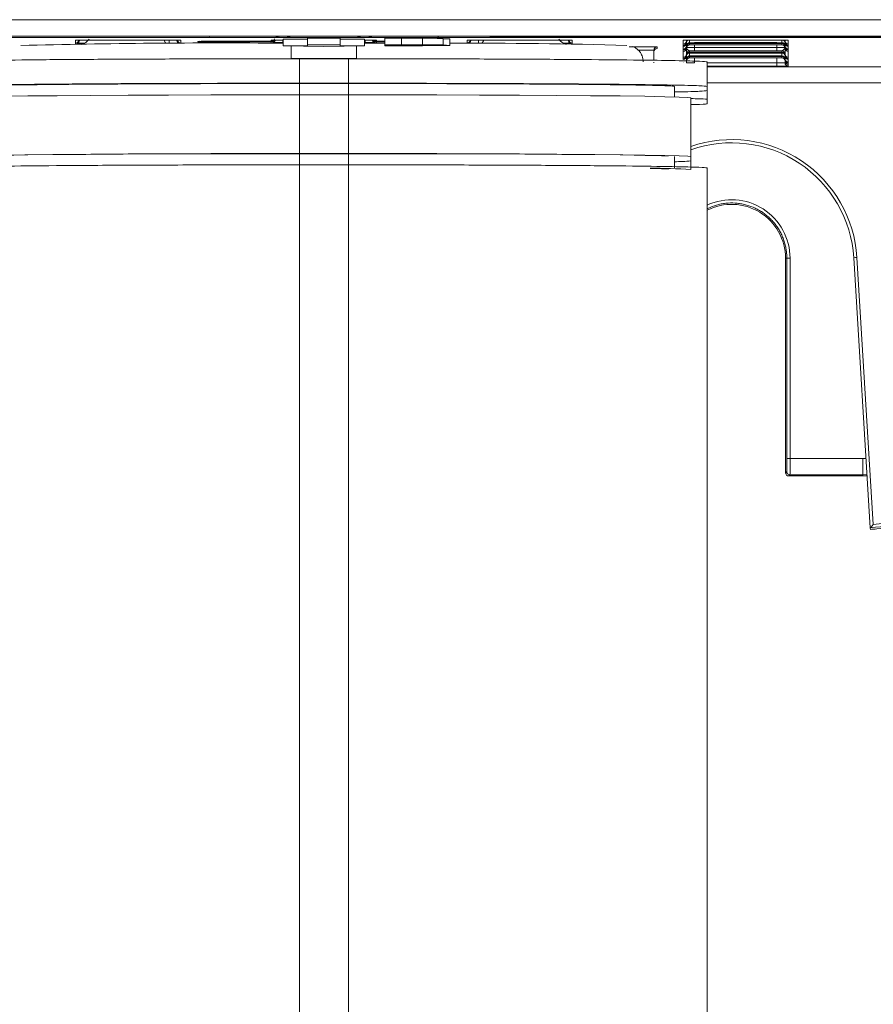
# Model space of a CAD drawing. Header units: millimetres. Extents: x 0 to 2100, y 0 to 1485.
# Tile 23 of 65: x 533 to 585, y 860 to 920. Entities that reach past the tile are written whole.
import ezdxf

# ---------------------------------------------------------------- set-up
doc = ezdxf.new("R2010")
doc.units = ezdxf.units.MM
doc.header["$LTSCALE"] = 5

msp = doc.modelspace()

# ---------------------------------------------------------------- linework, layer by layer
at = {"color": 7, "linetype": 'Continuous', "lineweight": 15}
for p, q in [((517.496, 920.122), (642.434, 920.122)), ((641.711, 919.122), (517.463, 919.122)), ((527.088, 919.038), (544.764, 919.038)), ((536.545, 918.693), (536.545, 918.864)), ((536.545, 918.692), (536.545, 918.693)), ((536.745, 918.817), (536.745, 918.733)), ((537.245, 918.87), (542.293, 918.87)), ((542.793, 918.817), (542.793, 918.819)), ((542.793, 918.733), (542.793, 918.817)), ((542.964, 918.866), (542.972, 918.865)), ((542.993, 918.864), (542.993, 918.693)), ((542.993, 918.693), (542.993, 918.692)), ((544.045, 918.793), (544.07, 918.795)), ((544.045, 918.767), (544.045, 918.793)), ((544.745, 918.799), (548.545, 918.799)), ((548.545, 918.76), (544.745, 918.76)), ((544.768, 919.11), (544.764, 919.038)), ((544.768, 919.11), (548.519, 919.11)), ((548.545, 918.799), (548.545, 918.864)), ((548.545, 918.693), (548.545, 918.76)), ((548.545, 918.692), (548.545, 918.693)), ((548.745, 918.817), (548.745, 918.736)), ((548.977, 919.107), (548.977, 919.107)), ((548.998, 919.105), (549.002, 919.038)), ((549.002, 919.038), (549.536, 919.038)), ((549.245, 918.87), (549.269, 918.87)), ((550.769, 918.921), (549.269, 918.921)), ((549.269, 918.521), (549.269, 918.921)), ((549.536, 919.038), (549.54, 919.105)), ((550.019, 919.11), (553.519, 919.11)), ((552.769, 918.982), (550.769, 918.982)), ((550.769, 918.582), (550.769, 918.982)), ((552.769, 918.582), (552.769, 918.982)), ((554.269, 918.921), (552.769, 918.921)), ((553.973, 919.107), (553.998, 919.105)), ((553.998, 919.105), (554.002, 919.038)), ((554.002, 919.038), (554.536, 919.038)), ((554.269, 918.521), (554.269, 918.921)), ((554.269, 918.87), (554.293, 918.87)), ((554.293, 918.683), (555.502, 918.682)), ((554.536, 919.038), (554.54, 919.105)), ((554.793, 918.817), (554.793, 918.819)), ((554.793, 918.736), (554.793, 918.817)), ((554.964, 918.866), (554.972, 918.865)), ((554.993, 918.864), (554.993, 918.799)), ((554.993, 918.799), (555.502, 918.799)), ((554.993, 918.76), (554.993, 918.693)), ((554.993, 918.693), (554.993, 918.692)), ((555.019, 919.11), (558.77, 919.11)), ((555.502, 918.985), (556.519, 918.985)), ((555.502, 918.585), (555.502, 918.985)), ((556.519, 918.585), (556.519, 918.985)), ((557.814, 918.584), (557.814, 918.984)), ((558.774, 919.038), (558.77, 919.11)), ((558.774, 919.038), (669.764, 919.038)), ((559.084, 918.571), (559.084, 918.971)), ((559.491, 918.546), (559.491, 918.946)), ((559.493, 918.793), (559.493, 918.767)), ((560.545, 918.693), (560.545, 918.864)), ((560.545, 918.692), (560.545, 918.693)), ((560.745, 918.817), (560.745, 918.733)), ((561.245, 918.87), (566.293, 918.87)), ((566.269, 919.121), (636.269, 919.121)), ((636.269, 919.046), (566.269, 919.046)), ((566.793, 918.817), (566.793, 918.819)), ((566.793, 918.733), (566.793, 918.817)), ((566.964, 918.866), (566.972, 918.865)), ((566.993, 918.864), (566.993, 918.693)), ((566.993, 918.693), (566.993, 918.692)), ((573.795, 918.864), (573.82, 918.866)), ((573.795, 918.621), (573.795, 918.864)), ((573.795, 918.62), (573.795, 918.621)), ((573.795, 918.536), (573.795, 918.62)), ((573.995, 918.817), (573.995, 918.733)), ((573.995, 918.686), (573.995, 918.684)), ((573.995, 918.684), (573.995, 918.517)), ((574.195, 918.665), (574.195, 918.581)), ((574.495, 918.87), (579.543, 918.87)), ((574.498, 918.715), (579.54, 918.715)), ((579.54, 918.665), (574.498, 918.665)), ((579.843, 918.581), (579.843, 918.665)), ((580.043, 918.733), (580.043, 918.817)), ((580.043, 918.684), (580.043, 918.686)), ((580.043, 918.517), (580.043, 918.684)), ((580.243, 918.864), (580.243, 918.621)), ((580.243, 918.621), (580.243, 918.62)), ((580.243, 918.62), (580.243, 918.536)), ((549.269, 918.521), (551.769, 918.486)), ((550.769, 918.521), (549.269, 918.521)), ((552.769, 918.582), (550.769, 918.582)), ((550.769, 918.582), (550.769, 918.521)), ((551.769, 918.486), (554.269, 918.521)), ((552.769, 918.521), (552.769, 918.582)), ((554.269, 918.521), (552.769, 918.521)), ((555.502, 918.53), (555.502, 918.585)), ((555.502, 918.585), (556.519, 918.585)), ((557.288, 918.53), (555.502, 918.53)), ((556.999, 918.576), (556.641, 918.576)), ((556.641, 918.576), (556.641, 918.563)), ((556.641, 918.563), (556.944, 918.563)), ((556.914, 918.554), (556.641, 918.554)), ((556.641, 918.554), (556.641, 918.54)), ((556.641, 918.54), (556.97, 918.54)), ((571.993, 917.633), (571.997, 918.16)), ((571.997, 918.16), (571.996, 918.251)), ((572.196, 918.45), (572.197, 918.358)), ((573.795, 918.535), (573.795, 918.536)), ((573.795, 918.488), (573.795, 918.535)), ((573.795, 918.487), (573.795, 918.488)), ((573.795, 918.32), (573.795, 918.487)), ((573.795, 918.319), (573.795, 918.32)), ((573.795, 918.272), (573.795, 918.319)), ((573.795, 918.271), (573.795, 918.272)), ((573.795, 918.187), (573.795, 918.271)), ((573.795, 918.186), (573.795, 918.187)), ((573.795, 917.818), (573.795, 918.186)), ((573.995, 918.47), (573.995, 918.468)), ((573.995, 918.468), (573.995, 918.384)), ((573.995, 918.016), (573.995, 918.015)), ((573.995, 918.015), (573.995, 917.93)), ((573.998, 918.415), (573.998, 918.418)), ((574.195, 918.212), (574.195, 918.127)), ((574.195, 918.079), (574.195, 917.911)), ((574.498, 918.581), (579.54, 918.581)), ((574.498, 918.211), (574.498, 918.411)), ((574.498, 918.411), (579.54, 918.411)), ((579.54, 918.211), (574.498, 918.211)), ((574.498, 918.128), (579.54, 918.128)), ((579.54, 918.078), (574.498, 918.078)), ((579.54, 918.211), (579.54, 918.411)), ((579.843, 918.127), (579.843, 918.212)), ((579.843, 917.911), (579.843, 918.079)), ((580.043, 918.468), (580.043, 918.47)), ((580.043, 918.384), (580.043, 918.468)), ((580.043, 918.015), (580.043, 918.016)), ((580.043, 917.93), (580.043, 918.015)), ((580.243, 918.536), (580.243, 918.535)), ((580.243, 918.535), (580.243, 918.488)), ((580.243, 918.488), (580.243, 918.487)), ((580.243, 918.487), (580.243, 918.32)), ((580.243, 918.32), (580.243, 918.319)), ((580.243, 918.319), (580.243, 918.272)), ((580.243, 918.272), (580.243, 918.271)), ((580.243, 918.271), (580.243, 918.187)), ((580.243, 918.187), (580.243, 918.186)), ((580.243, 918.186), (580.243, 917.818)), ((553.769, 917.744), (549.769, 917.744)), ((550.269, 917.726), (550.269, 916.226)), ((553.269, 917.726), (550.269, 917.726)), ((553.269, 917.726), (553.269, 916.226)), ((571.991, 917.476), (571.992, 917.525)), ((573.795, 917.818), (573.795, 917.818)), ((573.795, 917.733), (573.795, 917.818)), ((573.795, 917.732), (573.795, 917.733)), ((573.795, 917.685), (573.795, 917.732)), ((573.795, 917.684), (573.795, 917.685)), ((573.795, 917.517), (573.795, 917.517)), ((573.795, 917.468), (573.795, 917.469)), ((573.995, 917.882), (573.995, 917.714)), ((574.195, 917.863), (574.195, 917.778)), ((574.498, 917.912), (579.54, 917.912)), ((579.54, 917.862), (574.498, 917.862)), ((574.498, 917.779), (579.54, 917.779)), ((575.269, 917.534), (575.269, 917.334)), ((579.543, 917.273), (579.543, 917.473)), ((579.843, 917.778), (579.843, 917.863)), ((580.043, 917.882), (580.043, 917.883)), ((580.043, 917.714), (580.043, 917.882)), ((580.043, 917.666), (580.043, 917.667)), ((580.043, 917.581), (580.043, 917.666)), ((580.243, 917.818), (580.243, 917.733)), ((580.243, 917.818), (580.243, 917.818)), ((580.243, 917.733), (580.243, 917.732)), ((580.243, 917.732), (580.243, 917.685)), ((580.243, 917.685), (580.243, 917.684)), ((580.243, 917.684), (580.243, 917.517)), ((580.243, 917.517), (580.243, 917.469)), ((580.243, 917.517), (580.243, 917.517)), ((580.243, 917.469), (580.243, 917.468)), ((580.243, 917.468), (580.243, 917.384)), ((575.269, 917.334), (575.269, 916.034)), ((580.243, 917.384), (580.243, 917.383)), ((580.243, 917.383), (580.243, 917.279)), ((550.269, 916.226), (553.269, 916.226)), ((550.269, 916.209), (553.269, 916.209)), ((573.269, 915.39), (573.269, 916.034)), ((575.269, 916.034), (575.269, 915.772)), ((575.269, 915.772), (575.269, 915.231)), ((550.269, 911.918), (550.269, 915.518)), ((550.269, 915.518), (553.269, 915.518)), ((553.269, 911.918), (553.269, 915.518)), ((574.269, 911.734), (574.269, 915.334)), ((575.269, 915.231), (575.269, 914.97)), ((550.269, 911.918), (553.269, 911.918)), ((550.269, 911.909), (553.269, 911.909)), ((573.269, 911.034), (573.269, 911.734)), ((574.269, 911.734), (574.269, 911.473)), ((574.269, 910.932), (574.269, 911.473)), ((550.269, 911.226), (550.269, 792.731)), ((550.269, 911.226), (553.269, 911.226)), ((553.269, 911.226), (553.269, 792.731)), ((575.269, 911.034), (575.269, 792.539)), ((580.069, 905.503), (580.153, 905.503)), ((580.069, 905.503), (580.069, 892.353)), ((580.152, 893.223), (580.153, 905.503)), ((580.353, 905.501), (580.352, 893.221)), ((585.268, 888.973), (584.255, 905.534)), ((584.455, 905.542), (585.455, 889.18)), ((580.352, 893.221), (584.819, 893.221)), ((584.819, 892.23), (584.819, 893.221)), ((580.069, 892.353), (580.145, 892.43)), ((580.345, 892.23), (580.269, 892.153)), ((580.269, 892.153), (584.819, 892.153)), ((584.819, 892.23), (580.345, 892.23)), ((584.819, 892.153), (584.819, 892.23)), ((585.073, 892.158), (584.819, 892.153)), ((585.268, 888.973), (585.268, 888.973)), ((585.268, 888.973), (585.274, 888.879))]:
    msp.add_line(p, q, dxfattribs=at)
at = {"color": 8, "linetype": 'Continuous', "lineweight": 15}
for p, q in [((640.517, 919.032), (527.264, 919.032)), ((536.545, 918.864), (536.566, 918.865)), ((536.545, 918.626), (536.545, 918.692)), ((536.745, 918.89), (536.745, 918.819)), ((536.745, 918.691), (536.745, 918.744)), ((536.745, 918.733), (536.745, 918.691)), ((537.246, 918.87), (537.246, 918.795)), ((542.082, 918.687), (542.293, 918.687)), ((542.293, 918.687), (542.292, 918.87)), ((542.293, 918.668), (542.293, 918.687)), ((542.793, 918.819), (542.793, 918.89)), ((542.793, 918.744), (542.793, 918.691)), ((542.793, 918.729), (542.793, 918.733)), ((542.993, 918.864), (542.968, 918.866)), ((542.993, 918.692), (542.993, 918.671)), ((544.745, 918.76), (544.745, 918.799)), ((548.545, 918.864), (548.566, 918.865)), ((548.545, 918.76), (548.545, 918.799)), ((548.545, 918.683), (548.545, 918.692)), ((548.745, 918.89), (548.745, 918.819)), ((548.973, 919.107), (548.998, 919.105)), ((549.245, 918.731), (549.245, 918.87)), ((549.245, 918.731), (549.245, 918.683)), ((549.245, 918.731), (549.269, 918.731)), ((549.565, 919.107), (549.54, 919.105)), ((554.269, 918.731), (554.293, 918.731)), ((554.293, 918.731), (554.293, 918.871)), ((554.293, 918.731), (554.293, 918.683)), ((554.54, 919.105), (554.565, 919.107)), ((554.793, 918.819), (554.793, 918.89)), ((554.993, 918.864), (554.968, 918.866)), ((554.993, 918.799), (554.993, 918.76)), ((555.502, 918.76), (554.993, 918.76)), ((554.993, 918.692), (554.993, 918.683)), ((560.566, 918.865), (560.545, 918.864)), ((560.545, 918.671), (560.545, 918.692)), ((560.745, 918.89), (560.745, 918.819)), ((560.745, 918.691), (560.745, 918.744)), ((560.745, 918.733), (560.745, 918.729)), ((561.246, 918.87), (561.245, 918.687)), ((561.245, 918.687), (561.245, 918.668)), ((561.245, 918.687), (561.456, 918.687)), ((566.269, 919.121), (566.269, 919.046)), ((566.292, 918.795), (566.292, 918.87)), ((566.793, 918.819), (566.793, 918.89)), ((566.793, 918.744), (566.793, 918.691)), ((566.793, 918.691), (566.793, 918.733)), ((566.968, 918.866), (566.993, 918.864)), ((566.993, 918.692), (566.993, 918.626)), ((573.995, 918.868), (573.995, 918.819)), ((573.995, 918.733), (573.995, 918.686)), ((574.195, 918.87), (574.195, 918.714)), ((574.498, 918.665), (574.498, 918.715)), ((579.54, 918.665), (579.54, 918.715)), ((579.843, 918.714), (579.843, 918.87)), ((580.043, 918.819), (580.043, 918.868)), ((580.043, 918.686), (580.043, 918.733)), ((580.218, 918.866), (580.243, 918.864)), ((549.769, 918.514), (549.769, 917.744)), ((553.769, 917.744), (553.769, 918.514)), ((556.944, 918.563), (556.944, 918.576)), ((571.996, 918.251), (571.991, 917.633)), ((573.995, 918.517), (573.995, 918.47)), ((573.995, 918.384), (573.995, 918.016)), ((574.5, 918.581), (574.498, 918.411)), ((574.498, 918.078), (574.498, 918.128)), ((579.54, 918.411), (579.539, 918.581)), ((579.54, 918.078), (579.54, 918.128)), ((580.04, 918.418), (580.04, 918.415)), ((580.043, 918.47), (580.043, 918.517)), ((580.043, 918.016), (580.043, 918.384)), ((571.99, 917.525), (571.99, 917.477)), ((573.995, 917.93), (573.995, 917.883)), ((573.995, 917.714), (573.995, 917.667)), ((573.995, 917.477), (573.996, 917.581)), ((574.497, 917.779), (574.495, 917.473)), ((574.498, 917.862), (574.498, 917.912)), ((575.269, 917.473), (579.543, 917.473)), ((579.54, 917.862), (579.54, 917.912)), ((579.543, 917.473), (579.541, 917.779)), ((580.042, 917.599), (580.043, 917.477)), ((580.043, 917.883), (580.043, 917.93)), ((580.043, 917.667), (580.043, 917.714)), ((580.043, 917.477), (580.043, 917.581)), ((579.543, 917.273), (575.269, 917.273)), ((575.269, 917.237), (590.769, 917.237)), ((550.269, 915.518), (550.269, 916.209)), ((553.269, 915.518), (553.269, 916.209)), ((589.769, 916.254), (575.269, 916.254)), ((550.269, 911.226), (550.269, 911.909)), ((553.269, 911.226), (553.269, 911.909)), ((585.068, 892.243), (584.819, 892.23))]:
    msp.add_line(p, q, dxfattribs=at)
at = {"color": 8, "linetype": 'Continuous', "lineweight": 15, "flags": 128}
for points in [[(536.734, 918.628), (536.74, 918.652), (536.745, 918.691)], [(542.786, 918.869), (542.789, 918.856), (542.793, 918.817)], [(542.804, 918.67), (542.798, 918.695), (542.793, 918.734)], [(542.805, 918.67), (542.798, 918.694), (542.793, 918.733)], [(542.803, 918.67), (542.798, 918.69), (542.793, 918.729)], [(548.745, 918.736), (548.74, 918.697), (548.737, 918.683)], [(554.786, 918.869), (554.789, 918.856), (554.793, 918.817)], [(560.745, 918.733), (560.74, 918.694), (560.733, 918.67)], [(560.745, 918.734), (560.74, 918.695), (560.734, 918.67)], [(560.745, 918.729), (560.74, 918.69), (560.735, 918.67)], [(566.786, 918.869), (566.789, 918.856), (566.793, 918.817)], [(566.793, 918.691), (566.798, 918.652), (566.804, 918.628)], [(574.002, 918.868), (573.999, 918.856), (573.995, 918.817)], [(580.043, 918.817), (580.039, 918.856), (580.036, 918.868)]]:
    msp.add_lwpolyline(points, dxfattribs=at)
at = {"color": 7, "linetype": 'Continuous', "lineweight": 15, "flags": 128}
for points in [[(554.793, 918.736), (554.798, 918.697), (554.801, 918.683)], [(529.269, 915.334), (529.449, 915.358), (529.985, 915.382), (530.868, 915.404), (532.082, 915.426), (533.609, 915.446), (535.42, 915.464), (537.485, 915.48), (539.769, 915.493), (542.233, 915.504), (544.834, 915.511), (547.528, 915.516), (550.269, 915.518)], [(553.269, 915.518), (556.01, 915.516), (558.704, 915.511), (561.305, 915.504), (563.769, 915.493), (566.053, 915.48), (568.118, 915.464), (569.929, 915.446), (571.456, 915.426), (572.67, 915.404), (573.553, 915.382), (574.089, 915.358), (574.269, 915.334)], [(529.269, 911.734), (529.449, 911.758), (529.985, 911.782), (530.868, 911.805), (532.082, 911.826), (533.609, 911.846), (535.42, 911.864), (537.485, 911.88), (539.769, 911.893), (542.233, 911.904), (544.834, 911.911), (547.528, 911.916), (550.269, 911.918)], [(530.269, 911.734), (530.473, 911.759), (531.079, 911.784), (532.076, 911.807), (533.444, 911.829), (535.154, 911.849), (537.172, 911.866), (539.456, 911.881), (541.961, 911.893), (544.634, 911.902), (547.423, 911.907), (550.269, 911.909)], [(553.269, 911.918), (556.01, 911.916), (558.704, 911.911), (561.305, 911.904), (563.769, 911.893), (566.053, 911.88), (568.118, 911.864), (569.929, 911.846), (571.456, 911.826), (572.67, 911.805), (573.553, 911.782), (574.089, 911.758), (574.269, 911.734)], [(553.269, 911.909), (556.115, 911.907), (558.904, 911.902), (561.577, 911.893), (564.082, 911.881), (566.366, 911.866), (568.384, 911.849), (570.094, 911.829), (571.462, 911.807), (572.459, 911.784), (572.906, 911.768)], [(571.769, 910.998), (572.459, 910.981), (572.906, 910.965)]]:
    msp.add_lwpolyline(points, dxfattribs=at)
at = {"color": 7, "linetype": 'Continuous', "lineweight": 15}
for centre, radius, start, end in [((545.485, 431.766), 486.932, 89.55759, 91.44613), ((536.545, 918.892), 0.2, 269.99892, 359.4989), ((536.545, 918.893), 0.2, 269.99893, 359.16835), ((536.945, 918.73), 0.2, 145.04303, 179.1693), ((542.593, 918.73), 0.2, 0.83075, 43.97712), ((542.993, 918.892), 0.2, 180.5011, 270.00108), ((542.993, 918.893), 0.2, 180.83165, 270.00107), ((548.545, 918.96), 0.2, 269.99893, 359.16835), ((548.545, 918.892), 0.2, 269.99892, 359.4989), ((548.545, 918.893), 0.2, 269.99893, 359.16835), ((548.545, 918.999), 0.2, 269.99995, 294.793), ((549.002, 919.278), 0.24, 224.89219, 270.00048), ((549.536, 919.278), 0.24, 269.99952, 315.10781), ((554.002, 919.278), 0.24, 224.89214, 270.00053), ((554.536, 919.278), 0.24, 269.99947, 315.10786), ((554.993, 918.892), 0.2, 180.5011, 270.00108), ((554.993, 918.893), 0.2, 180.83165, 270.00107), ((554.993, 918.999), 0.2, 221.46223, 270.00031), ((561.399, 629.858), 288.822, 88.22537, 90.37855), ((560.545, 918.892), 0.2, 269.99892, 359.4989), ((560.545, 918.893), 0.2, 269.99893, 359.16835), ((560.945, 918.73), 0.2, 145.04303, 179.1693), ((566.593, 918.73), 0.2, 0.83075, 43.97712), ((566.993, 918.892), 0.2, 180.5011, 270.00108), ((566.993, 918.893), 0.2, 180.83165, 270.00107), ((573.795, 918.821), 0.2, 269.99892, 359.4989), ((573.795, 918.82), 0.2, 269.99893, 359.16835), ((573.795, 918.735), 0.2, 269.99892, 359.4989), ((573.795, 918.736), 0.2, 269.99893, 359.16835), ((573.795, 918.688), 0.2, 269.99892, 359.4989), ((573.795, 918.687), 0.2, 269.99893, 359.16835), ((574.195, 918.73), 0.2, 136.83941, 179.16925), ((574.195, 918.514), 0.2, 89.99893, 179.16835), ((574.195, 918.465), 0.2, 89.99893, 179.16835), ((579.718, 898.813), 20.058, 88.50018, 90.49985), ((579.843, 918.514), 0.2, 0.83165, 90.00107), ((579.843, 918.465), 0.2, 0.83165, 90.00107), ((579.843, 918.73), 0.2, 0.83075, 43.16059), ((580.243, 918.821), 0.2, 180.5011, 270.00108), ((580.243, 918.82), 0.2, 180.83165, 270.00107), ((580.243, 918.735), 0.2, 180.5011, 270.00108), ((580.243, 918.736), 0.2, 180.83165, 270.00107), ((580.243, 918.688), 0.2, 180.5011, 270.00108), ((580.243, 918.687), 0.2, 180.83165, 270.00107), ((572.196, 918.25), 0.2, 89.99897, 179.49889), ((572.197, 918.158), 0.2, 89.99897, 179.49889), ((573.795, 918.519), 0.2, 269.99892, 359.4989), ((573.795, 918.52), 0.2, 269.99893, 359.16835), ((573.795, 918.472), 0.2, 269.99892, 359.4989), ((573.795, 918.471), 0.2, 269.99893, 359.16835), ((573.795, 918.387), 0.2, 269.99893, 359.16835), ((573.795, 918.386), 0.2, 269.99892, 359.4989), ((573.795, 918.018), 0.2, 269.99892, 359.4989), ((573.795, 918.018), 0.2, 269.99893, 359.16835), ((574.195, 918.381), 0.2, 89.99893, 179.16835), ((574.195, 918.012), 0.2, 89.99893, 179.16835), ((574.195, 917.927), 0.2, 89.99893, 179.16835), ((574.195, 917.879), 0.2, 89.99893, 179.16835), ((579.843, 918.381), 0.2, 0.83165, 90.00107), ((579.843, 918.012), 0.2, 0.83165, 90.00107), ((579.843, 917.927), 0.2, 0.83165, 90.00107), ((579.843, 917.879), 0.2, 0.83165, 90.00107), ((580.243, 918.519), 0.2, 180.5011, 270.00108), ((580.243, 918.52), 0.2, 180.83165, 270.00107), ((580.243, 918.472), 0.2, 180.5011, 270.00108), ((580.243, 918.471), 0.2, 180.83165, 270.00107), ((580.243, 918.387), 0.2, 180.83165, 270.00107), ((580.243, 918.386), 0.2, 180.5011, 270.00108), ((580.243, 918.018), 0.2, 180.5011, 270.00108), ((580.243, 918.018), 0.2, 180.83165, 270.00107), ((573.795, 917.932), 0.2, 269.99892, 359.4989), ((573.795, 917.933), 0.2, 269.99893, 359.16835), ((573.795, 917.885), 0.2, 269.99892, 359.4989), ((573.795, 917.884), 0.2, 269.99893, 359.16835), ((574.195, 917.711), 0.2, 89.99893, 179.16835), ((574.195, 917.663), 0.2, 89.99893, 179.16835), ((574.195, 917.578), 0.2, 89.99893, 179.16835), ((579.843, 917.711), 0.2, 0.83165, 90.00107), ((579.843, 917.663), 0.2, 0.83165, 90.00107), ((579.843, 917.578), 0.2, 0.83165, 90.00107), ((580.243, 917.932), 0.2, 180.5011, 270.00108), ((580.243, 917.933), 0.2, 180.83165, 270.00107), ((580.243, 917.885), 0.2, 180.5011, 270.00108), ((580.243, 917.884), 0.2, 180.83165, 270.00107), ((580.243, 917.717), 0.2, 180.5011, 270.00108), ((580.243, 917.717), 0.2, 180.83165, 270.00107), ((580.243, 917.669), 0.2, 180.5011, 270.00108), ((580.243, 917.668), 0.2, 180.83165, 270.00107), ((580.243, 917.583), 0.2, 180.5011, 270.00108), ((580.243, 917.584), 0.2, 180.83165, 270.00107), ((580.243, 917.479), 0.2, 180.5011, 270.00108), ((576.769, 905.072), 7.7, 3.5, 108.94591), ((576.769, 905.076), 7.5, 3.5, 109.47122), ((573.237, 920.959), 9.542, 270.18989, 276.20651), ((571.987, 881.234), 29.785, 85.60666, 90.42006), ((576.769, 905.503), 3.3, 360, 117.03569), ((580.304, 911.35), 5.849, 268.52031, 270.47969), ((584.23, 908.403), 2.869, 270.50547, 274.49644), ((580.303, 899.069), 5.849, 268.52031, 270.47969), ((580.345, 892.43), 0.2, 180.00511, 269.99489)]:
    msp.add_arc(centre, radius, start, end, dxfattribs=at)
at = {"color": 8, "linetype": 'Continuous', "lineweight": 15}
for centre, radius, start, end in [((536.545, 918.821), 0.2, 283.55744, 359.49932), ((536.545, 918.82), 0.2, 284.0839, 359.16878), ((536.545, 918.735), 0.2, 327.45416, 359.4999), ((536.545, 918.736), 0.2, 327.31079, 359.16935), ((536.945, 918.815), 0.2, 156.50439, 179.16938), ((542.993, 918.821), 0.2, 180.50028, 228.8946), ((542.993, 918.82), 0.2, 180.83083, 228.71338), ((544.045, 918.967), 0.2, 269.99993, 301.69317), ((548.545, 918.821), 0.2, 316.42783, 359.4998), ((548.545, 918.82), 0.2, 316.59321, 359.16925), ((548.945, 918.815), 0.2, 156.50439, 179.16938), ((548.945, 918.733), 0.2, 145.44288, 179.1693), ((554.593, 918.733), 0.2, 0.83075, 43.00546), ((554.993, 918.821), 0.2, 180.5002, 223.57217), ((554.993, 918.82), 0.2, 180.83075, 223.40679), ((554.993, 918.96), 0.2, 207.91421, 270.0005), ((560.545, 918.821), 0.2, 311.10544, 359.49967), ((560.545, 918.82), 0.2, 311.28666, 359.16912), ((560.945, 918.815), 0.2, 156.50439, 179.16938), ((566.993, 918.821), 0.2, 180.50092, 256.44232), ((566.993, 918.82), 0.2, 180.83146, 255.91586), ((566.993, 918.735), 0.2, 180.5001, 212.54584), ((566.993, 918.736), 0.2, 180.83065, 212.68921), ((574.195, 918.681), 0.2, 110.09666, 179.16862), ((579.843, 918.681), 0.2, 0.83116, 69.90356), ((576.769, 905.502), 3.584, 359.99564, 114.73959), ((584.819, 899.144), 5.923, 270, 271.82775), ((584.769, 899.35), 10.192, 273.86131, 306.06264)]:
    msp.add_arc(centre, radius, start, end, dxfattribs=at)
for centre, major_axis, ratio, start_param, end_param in [((537.245, 918.693), (0.5, 0.002), 0.012216, 3.14152, 4.426316), ((566.269, 919.083), (4.316, 0), 0.008727, 3.073463, 3.649482), ((566.293, 918.693), (0.5, -0.002), 0.012216, 4.998462, 6.283258), ((570.496, 918.25), (1.5, 0.002), 0.00989, 0.000054, 1.200097), ((570.503, 917.647), (1.7, 0), 0.008727, 0.000076, 0.503062)]:
    msp.add_ellipse(centre, major_axis=major_axis, ratio=ratio, start_param=start_param, end_param=end_param, dxfattribs=at)
at = {"color": 7, "linetype": 'Continuous', "lineweight": 15}
for centre, major_axis, ratio, start_param, end_param in [((536.57, 919.532), (0, -1), 0.999962, 0.359106, 0.925222), ((542.444, 919.032), (0, -0.5), 0.999962, 5.042313, 5.475385), ((542.293, 918.693), (0.5, -0.002), 0.012216, 4.712538, 6.283258), ((542.797, 918.329), (-0.003, 0.4), 0.000076, 0.008726, 0.619591), ((544.745, 918.793), (0.7, 0), 0.008727, 1.570872, 3.141593), ((544.745, 918.767), (0.7, 0), 0.008727, 3.141593, 4.712313), ((548.517, 919.105), (0.481, 0), 0.008723, 0.000457, 1.568514), ((550.021, 919.105), (0.481, 0), 0.008723, 1.573078, 3.141136), ((553.517, 919.105), (0.481, 0), 0.008723, 0.000457, 1.568514), ((555.021, 919.105), (0.481, 0), 0.008723, 1.573078, 3.141136), ((560.741, 918.329), (0.003, 0.4), 0.000076, 5.663594, 6.274459), ((561.245, 918.693), (0.5, 0.002), 0.012216, 3.14152, 4.71224), ((561.095, 919.032), (0, 0.5), 0.999962, 3.949392, 4.382465), ((566.269, 919.083), (4.316, 0), 0.008727, 1.570796, 3.073463), ((566.269, 919.083), (4.316, 0), 0.008727, 3.649482, 4.712389), ((566.968, 919.532), (0, 1), 0.999962, 2.216371, 2.785349), ((574.495, 918.864), (0.7, 0), 0.008727, 1.570872, 3.141593), ((574.498, 918.708), (0.7, 0), 0.008727, 1.570872, 2.019234), ((574.498, 918.671), (0.7, 0), 0.008727, 4.263952, 4.712313), ((579.54, 918.708), (0.7, 0), 0.008727, 1.122359, 1.57072), ((579.54, 918.671), (0.7, 0), 0.008727, 4.712465, 5.160826), ((570.496, 918.45), (1.7, 0), 0.008727, 0.000076, 1.57072), ((574.498, 918.417), (0.5, 0.002), 0.012216, 3.14152, 4.71224), ((574.498, 918.575), (0.7, 0), 0.008727, 1.570872, 2.019234), ((574.498, 918.217), (0.7, 0), 0.008727, 4.263952, 4.712313), ((574.498, 918.122), (0.7, 0), 0.008727, 1.570872, 2.019234), ((574.498, 918.084), (0.7, 0), 0.008727, 4.263952, 4.712313), ((579.54, 918.575), (0.7, 0), 0.008727, 1.122359, 1.57072), ((579.54, 918.417), (0.5, -0.002), 0.012216, 4.712538, 6.283258), ((579.54, 918.217), (0.7, 0), 0.008727, 4.712465, 5.160826), ((579.54, 918.122), (0.7, 0), 0.008727, 1.122359, 1.57072), ((579.54, 918.084), (0.7, 0), 0.008727, 4.712465, 5.160826), ((574.495, 917.479), (0.5, 0.002), 0.012216, 3.14152, 4.71224), ((574.498, 917.906), (0.7, 0), 0.008727, 1.570872, 2.019234), ((574.498, 917.868), (0.7, 0), 0.008727, 4.263952, 4.712313), ((574.498, 917.773), (0.7, 0), 0.008727, 1.570872, 2.019234), ((579.54, 917.906), (0.7, 0), 0.008727, 1.122359, 1.57072), ((579.54, 917.868), (0.7, 0), 0.008727, 4.712465, 5.160826), ((579.54, 917.773), (0.7, 0), 0.008727, 1.122359, 1.57072), ((579.543, 917.479), (0.5, -0.002), 0.012216, 4.712538, 6.283258), ((579.543, 917.279), (0.7, 0), 0.008727, 4.712465, 6.283185), ((580.145, 893.229), (0, 0.8), 0.008727, 3.150319, 4.703662), ((580.345, 893.229), (0, 1), 0.006981, 3.150319, 4.703662), ((580.269, 892.353), (0.141, 0.141), 0.999924, 2.356233, 3.926953)]:
    msp.add_ellipse(centre, major_axis=major_axis, ratio=ratio, start_param=start_param, end_param=end_param, dxfattribs=at)
at = {"color": 8, "linetype": 'Continuous', "lineweight": 15}
for points, knots in [([(536.545, 918.864), (536.545, 918.864), (536.546, 918.865), (536.574, 918.866), (536.584, 918.866)], [0, 0, 0, 0, 0.636054, 1, 1, 1, 1]), ([(536.745, 918.819), (536.745, 918.827), (536.745, 918.838), (536.745, 918.882), (536.745, 918.895)], [0, 0, 0, 0, 0.6861088, 1, 1, 1, 1]), ([(542.793, 918.893), (542.793, 918.88), (542.793, 918.838), (542.793, 918.827), (542.793, 918.819)], [0, 0, 0, 0, 0.2990031, 1, 1, 1, 1]), ([(542.964, 918.866), (542.972, 918.865), (542.993, 918.865), (542.993, 918.864), (542.993, 918.864)], [0, 0, 0, 0, 0.3658904, 1, 1, 1, 1]), ([(548.545, 918.864), (548.545, 918.864), (548.546, 918.865), (548.574, 918.866), (548.584, 918.866)], [0, 0, 0, 0, 0.6360536, 1, 1, 1, 1]), ([(548.745, 918.819), (548.745, 918.827), (548.745, 918.838), (548.745, 918.882), (548.745, 918.895)], [0, 0, 0, 0, 0.686109, 1, 1, 1, 1]), ([(554.793, 918.893), (554.793, 918.88), (554.793, 918.838), (554.793, 918.827), (554.793, 918.819)], [0, 0, 0, 0, 0.3012506, 1, 1, 1, 1]), ([(554.964, 918.866), (554.972, 918.865), (554.993, 918.865), (554.993, 918.864), (554.993, 918.864)], [0, 0, 0, 0, 0.3658904, 1, 1, 1, 1]), ([(560.545, 918.864), (560.545, 918.864), (560.546, 918.865), (560.574, 918.866), (560.584, 918.866)], [0, 0, 0, 0, 0.636054, 1, 1, 1, 1]), ([(560.745, 918.819), (560.745, 918.827), (560.745, 918.838), (560.745, 918.882), (560.745, 918.895)], [0, 0, 0, 0, 0.686109, 1, 1, 1, 1]), ([(566.793, 918.893), (566.793, 918.88), (566.793, 918.838), (566.793, 918.827), (566.793, 918.819)], [0, 0, 0, 0, 0.299003, 1, 1, 1, 1]), ([(566.964, 918.866), (566.972, 918.865), (566.993, 918.865), (566.993, 918.864), (566.993, 918.864)], [0, 0, 0, 0, 0.36589, 1, 1, 1, 1]), ([(573.995, 918.686), (573.995, 918.692), (573.995, 918.699), (573.995, 918.731), (573.995, 918.735)], [0, 0, 0, 0, 0.8863573, 1, 1, 1, 1]), ([(574.126, 918.702), (574.133, 918.696), (574.157, 918.675), (574.179, 918.67), (574.195, 918.665)], [0, 0, 0, 0, 0.26124, 1, 1, 1, 1]), ([(579.843, 918.665), (579.859, 918.67), (579.881, 918.675), (579.904, 918.695), (579.91, 918.7)], [0, 0, 0, 0, 0.7556546, 1, 1, 1, 1]), ([(580.043, 918.735), (580.043, 918.731), (580.043, 918.699), (580.043, 918.692), (580.043, 918.686)], [0, 0, 0, 0, 0.111249, 1, 1, 1, 1]), ([(573.995, 918.47), (573.995, 918.477), (573.995, 918.487), (573.995, 918.525), (573.995, 918.534)], [0, 0, 0, 0, 0.761751, 1, 1, 1, 1]), ([(574.126, 918.115), (574.133, 918.109), (574.157, 918.088), (574.179, 918.083), (574.195, 918.079)], [0, 0, 0, 0, 0.26124, 1, 1, 1, 1]), ([(579.843, 918.079), (579.859, 918.083), (579.881, 918.088), (579.904, 918.109), (579.91, 918.114)], [0, 0, 0, 0, 0.755655, 1, 1, 1, 1]), ([(580.043, 918.519), (580.043, 918.515), (580.043, 918.483), (580.043, 918.476), (580.043, 918.47)], [0, 0, 0, 0, 0.113643, 1, 1, 1, 1]), ([(573.995, 917.883), (573.995, 917.889), (573.995, 917.897), (573.995, 917.928), (573.995, 917.932)], [0, 0, 0, 0, 0.888751, 1, 1, 1, 1]), ([(573.995, 917.667), (573.995, 917.673), (573.995, 917.681), (573.995, 917.712), (573.995, 917.716)], [0, 0, 0, 0, 0.8887515, 1, 1, 1, 1]), ([(574.126, 917.899), (574.133, 917.893), (574.157, 917.872), (574.179, 917.867), (574.195, 917.863)], [0, 0, 0, 0, 0.26124, 1, 1, 1, 1]), ([(579.843, 917.863), (579.859, 917.867), (579.881, 917.872), (579.904, 917.893), (579.91, 917.898)], [0, 0, 0, 0, 0.755655, 1, 1, 1, 1]), ([(580.043, 917.932), (580.043, 917.929), (580.043, 917.897), (580.043, 917.889), (580.043, 917.883)], [0, 0, 0, 0, 0.113643, 1, 1, 1, 1]), ([(580.043, 917.716), (580.043, 917.713), (580.043, 917.681), (580.043, 917.673), (580.043, 917.667)], [0, 0, 0, 0, 0.113643, 1, 1, 1, 1]), ([(580.153, 905.503), (580.152, 905.57), (580.15, 905.703), (580.129, 905.93), (580.089, 906.181), (580.02, 906.457), (579.928, 906.729), (579.813, 906.992), (579.677, 907.242), (579.521, 907.479), (579.344, 907.706), (579.149, 907.915), (578.938, 908.107), (578.712, 908.279), (578.47, 908.434), (578.132, 908.611), (577.774, 908.745), (577.403, 908.832), (577.027, 908.887), (576.645, 908.895), (576.266, 908.854), (575.893, 908.781), (575.556, 908.675), (575.328, 908.563), (575.269, 908.534)], [0, 0, 0, 0, 0.029132, 0.058367, 0.09918, 0.140277, 0.182267, 0.224566, 0.26538, 0.306476, 0.348466, 0.390766, 0.431577, 0.472673, 0.514662, 0.556959, 0.63909, 0.680779, 0.723075, 0.805203, 0.84689, 0.889185, 0.971312, 1, 1, 1, 1]), ([(590.769, 890.892), (589.792, 890.306), (588.084, 889.281), (586.112, 889.065), (585.268, 888.973)], [0, 0, 0, 0, 0.571809, 1, 1, 1, 1])]:
    msp.add_open_spline(points, degree=3, knots=knots, dxfattribs=at)
at = {"color": 7, "linetype": 'Continuous', "lineweight": 15}
for points, knots in [([(536.564, 918.865), (536.565, 918.865), (536.566, 918.865), (536.577, 918.866), (536.584, 918.866)], [0, 0, 0, 0, 0.3974647, 1, 1, 1, 1]), ([(536.584, 918.866), (536.6, 918.866), (536.633, 918.867), (536.75, 918.868), (536.915, 918.87), (537.092, 918.87), (537.208, 918.87), (537.245, 918.87)], [0, 0, 0, 0, 0.179348, 0.382466, 0.610315, 0.875254, 1, 1, 1, 1]), ([(542.293, 918.87), (542.338, 918.87), (542.46, 918.87), (542.636, 918.87), (542.799, 918.868), (542.916, 918.867), (542.949, 918.866), (542.964, 918.866)], [0, 0, 0, 0, 0.144061, 0.399194, 0.594785, 0.814192, 1, 1, 1, 1]), ([(548.564, 918.865), (548.565, 918.865), (548.566, 918.865), (548.577, 918.866), (548.584, 918.866)], [0, 0, 0, 0, 0.397465, 1, 1, 1, 1]), ([(548.584, 918.866), (548.6, 918.866), (548.633, 918.867), (548.75, 918.868), (548.915, 918.87), (549.092, 918.87), (549.208, 918.87), (549.245, 918.87)], [0, 0, 0, 0, 0.179348, 0.382466, 0.610315, 0.875254, 1, 1, 1, 1]), ([(548.745, 918.736), (548.746, 918.735), (548.75, 918.735), (548.794, 918.734), (548.883, 918.733), (549.001, 918.732), (549.125, 918.731), (549.213, 918.731), (549.245, 918.731)], [0, 0, 0, 0, 0.100993, 0.315482, 0.499944, 0.664383, 0.878882, 1, 1, 1, 1]), ([(554.293, 918.87), (554.338, 918.87), (554.46, 918.87), (554.636, 918.87), (554.799, 918.868), (554.916, 918.867), (554.949, 918.866), (554.964, 918.866)], [0, 0, 0, 0, 0.1440612, 0.3991943, 0.5947854, 0.8141917, 1, 1, 1, 1]), ([(554.293, 918.731), (554.32, 918.731), (554.402, 918.731), (554.528, 918.732), (554.648, 918.732), (554.738, 918.734), (554.787, 918.735), (554.792, 918.735), (554.793, 918.736)], [0, 0, 0, 0, 0.100993, 0.315482, 0.499944, 0.664383, 0.878882, 1, 1, 1, 1]), ([(556.519, 918.985), (556.763, 918.985), (557.198, 918.985), (557.626, 918.985), (557.814, 918.984)], [0, 0, 0, 0, 0.560274, 1, 1, 1, 1]), ([(557.814, 918.984), (558.006, 918.984), (558.39, 918.983), (558.803, 918.979), (559.048, 918.975), (559.072, 918.972), (559.084, 918.971)], [0, 0, 0, 0, 0.280128, 0.559802, 0.779794, 1, 1, 1, 1]), ([(559.084, 918.956), (559.155, 918.955), (559.433, 918.953), (559.466, 918.949), (559.491, 918.946)], [0, 0, 0, 0, 0.255227, 1, 1, 1, 1]), ([(560.564, 918.865), (560.565, 918.865), (560.566, 918.865), (560.577, 918.866), (560.584, 918.866)], [0, 0, 0, 0, 0.397465, 1, 1, 1, 1]), ([(560.584, 918.866), (560.6, 918.866), (560.633, 918.867), (560.75, 918.868), (560.915, 918.87), (561.092, 918.87), (561.208, 918.87), (561.245, 918.87)], [0, 0, 0, 0, 0.179348, 0.382466, 0.610315, 0.875254, 1, 1, 1, 1]), ([(566.293, 918.87), (566.338, 918.87), (566.46, 918.87), (566.636, 918.87), (566.799, 918.868), (566.916, 918.867), (566.949, 918.866), (566.964, 918.866)], [0, 0, 0, 0, 0.1440612, 0.3991943, 0.5947854, 0.8141917, 1, 1, 1, 1]), ([(556.519, 918.585), (556.763, 918.585), (557.198, 918.585), (557.626, 918.585), (557.814, 918.584)], [0, 0, 0, 0, 0.560274, 1, 1, 1, 1]), ([(558.351, 918.546), (558.346, 918.547), (558.335, 918.549), (558.229, 918.55), (558.06, 918.552), (557.644, 918.554), (557.238, 918.554), (556.914, 918.554)], [0, 0, 0, 0, 0.125208, 0.250275, 0.3755, 0.500774, 1, 1, 1, 1]), ([(556.944, 918.563), (557.074, 918.563), (557.333, 918.564), (557.68, 918.565), (557.913, 918.567), (557.934, 918.569), (557.944, 918.57)], [0, 0, 0, 0, 0.28109, 0.560548, 0.780097, 1, 1, 1, 1]), ([(556.97, 918.54), (557.269, 918.54), (557.642, 918.54), (558.06, 918.541), (558.23, 918.543), (558.336, 918.545), (558.346, 918.546), (558.351, 918.546)], [0, 0, 0, 0, 0.500037, 0.625162, 0.750129, 0.874962, 1, 1, 1, 1]), ([(557.944, 918.57), (557.93, 918.571), (557.91, 918.572), (557.769, 918.574), (557.503, 918.575), (557.223, 918.575), (556.999, 918.576)], [0, 0, 0, 0, 0.249584, 0.375361, 0.501266, 1, 1, 1, 1]), ([(559.491, 918.546), (559.447, 918.543), (559.359, 918.538), (558.745, 918.533), (558.001, 918.53), (557.526, 918.53), (557.288, 918.53)], [0, 0, 0, 0, 0.279212, 0.558481, 0.778693, 1, 1, 1, 1]), ([(557.814, 918.584), (558.006, 918.584), (558.39, 918.583), (558.803, 918.579), (559.048, 918.575), (559.072, 918.572), (559.084, 918.571)], [0, 0, 0, 0, 0.280128, 0.559802, 0.779794, 1, 1, 1, 1]), ([(559.084, 918.571), (559.074, 918.57), (559.056, 918.567), (558.853, 918.564), (558.587, 918.562), (558.425, 918.56)], [0, 0, 0, 0, 0.280305, 0.560457, 1, 1, 1, 1]), ([(558.425, 918.56), (558.594, 918.56), (558.931, 918.558), (559.396, 918.553), (559.455, 918.549), (559.491, 918.546)], [0, 0, 0, 0, 0.281283, 0.5617, 1, 1, 1, 1]), ([(571.348, 917.539), (571.335, 917.664), (571.31, 917.889), (571.149, 918.158), (570.969, 918.334), (570.802, 918.436), (570.701, 918.478), (570.671, 918.487), (570.67, 918.487)], [0, 0, 0, 0, 0.281698, 0.50709, 0.697093, 0.859781, 0.995473, 1, 1, 1, 1]), ([(573.995, 918.016), (573.995, 918.026), (573.995, 918.052), (573.996, 918.175), (573.997, 918.31), (573.998, 918.392), (573.998, 918.414), (573.998, 918.415)], [0, 0, 0, 0, 0.217183, 0.553026, 0.876986, 0.994449, 1, 1, 1, 1]), ([(573.998, 918.415), (573.998, 918.415), (573.998, 918.404), (574.005, 918.364), (574.056, 918.303), (574.139, 918.231), (574.179, 918.217), (574.195, 918.212)], [0, 0, 0, 0, 0.006601, 0.146171, 0.501239, 0.799231, 1, 1, 1, 1]), ([(579.843, 918.212), (579.859, 918.217), (579.899, 918.231), (579.982, 918.303), (580.033, 918.364), (580.04, 918.404), (580.04, 918.415), (580.04, 918.415)], [0, 0, 0, 0, 0.200769, 0.498761, 0.853829, 0.993399, 1, 1, 1, 1]), ([(580.04, 918.415), (580.04, 918.414), (580.04, 918.392), (580.041, 918.31), (580.042, 918.175), (580.043, 918.052), (580.043, 918.026), (580.043, 918.016)], [0, 0, 0, 0, 0.005551, 0.123014, 0.446974, 0.782817, 1, 1, 1, 1]), ([(550.269, 917.726), (548.76, 917.725), (545.645, 917.724), (541.065, 917.71), (536.764, 917.688), (533.048, 917.657), (530.284, 917.618), (528.574, 917.577), (528.369, 917.548), (528.269, 917.534)], [0, 0, 0, 0, 0.131017, 0.270531, 0.415795, 0.563268, 0.715883, 0.862537, 1, 1, 1, 1]), ([(575.269, 917.534), (575.179, 917.547), (574.992, 917.575), (573.441, 917.615), (570.885, 917.652), (567.289, 917.684), (562.914, 917.709), (558.124, 917.724), (554.852, 917.725), (553.269, 917.726)], [0, 0, 0, 0, 0.131017, 0.270531, 0.415795, 0.563268, 0.715883, 0.862537, 1, 1, 1, 1]), ([(528.269, 916.034), (528.359, 916.047), (528.546, 916.075), (530.097, 916.115), (532.653, 916.152), (536.249, 916.185), (540.624, 916.209), (545.414, 916.224), (548.686, 916.225), (550.269, 916.226)], [0, 0, 0, 0, 0.131017, 0.270531, 0.415795, 0.563268, 0.715883, 0.862537, 1, 1, 1, 1]), ([(530.269, 916.034), (530.343, 916.046), (530.492, 916.069), (531.679, 916.101), (533.526, 916.132), (536.027, 916.158), (539.073, 916.18), (542.549, 916.196), (546.33, 916.207), (548.954, 916.208), (550.269, 916.209)], [0, 0, 0, 0, 0.124826, 0.249998, 0.37452, 0.499768, 0.624376, 0.749435, 0.87446, 1, 1, 1, 1]), ([(553.269, 916.226), (554.778, 916.225), (557.893, 916.224), (562.473, 916.21), (566.774, 916.188), (570.491, 916.157), (573.254, 916.118), (574.964, 916.077), (575.17, 916.048), (575.269, 916.034)], [0, 0, 0, 0, 0.131017, 0.270531, 0.415795, 0.563268, 0.715883, 0.862537, 1, 1, 1, 1]), ([(553.269, 916.209), (554.576, 916.208), (557.194, 916.207), (560.966, 916.196), (564.446, 916.18), (567.492, 916.159), (569.999, 916.132), (571.849, 916.102), (573.044, 916.069), (573.194, 916.046), (573.269, 916.034)], [0, 0, 0, 0, 0.124826, 0.249998, 0.37452, 0.499768, 0.624376, 0.749435, 0.87446, 1, 1, 1, 1]), ([(575.269, 915.772), (575.159, 915.759), (574.933, 915.732), (574.124, 915.705), (573.284, 915.693), (573.269, 915.693)], [0, 0, 0, 0, 0.47988, 0.990878, 1, 1, 1, 1]), ([(574.269, 915.285), (574.445, 915.281), (575.177, 915.264), (575.229, 915.245), (575.269, 915.231)], [0, 0, 0, 0, 0.24097, 1, 1, 1, 1]), ([(575.269, 914.97), (575.227, 914.956), (575.17, 914.938), (574.464, 914.921), (574.269, 914.916)], [0, 0, 0, 0, 0.723283, 1, 1, 1, 1]), ([(528.269, 911.034), (528.359, 911.048), (528.546, 911.075), (530.097, 911.115), (532.653, 911.152), (536.249, 911.185), (540.624, 911.209), (545.414, 911.224), (548.686, 911.226), (550.269, 911.226)], [0, 0, 0, 0, 0.1310172, 0.2705307, 0.4157952, 0.5632682, 0.7158833, 0.8625371, 1, 1, 1, 1]), ([(553.269, 911.226), (554.778, 911.226), (557.893, 911.224), (562.473, 911.21), (566.774, 911.188), (570.491, 911.157), (573.254, 911.119), (574.964, 911.077), (575.17, 911.048), (575.269, 911.034)], [0, 0, 0, 0, 0.131017, 0.270531, 0.415795, 0.563268, 0.715883, 0.862537, 1, 1, 1, 1]), ([(585.274, 888.879), (585.407, 888.887), (585.807, 888.911), (586.471, 888.996), (587.127, 889.129), (587.774, 889.3), (588.414, 889.509), (589.166, 889.821), (589.775, 890.13), (590.253, 890.413), (590.549, 890.595), (590.717, 890.721), (590.769, 890.76)], [0, 0, 0, 0, 0.06797, 0.204083, 0.340797, 0.408817, 0.545491, 0.683559, 0.823047, 0.893151, 0.966961, 1, 1, 1, 1]), ([(585.455, 889.18), (585.455, 889.18), (585.436, 889.159), (585.395, 889.112), (585.339, 889.049), (585.297, 889.003), (585.273, 888.978), (585.27, 888.975), (585.268, 888.973)], [0, 0, 0, 0, 0.007542, 0.221704, 0.505992, 0.711534, 0.855399, 1, 1, 1, 1])]:
    msp.add_open_spline(points, degree=3, knots=knots, dxfattribs=at)

doc.saveas('drawing.dxf')
